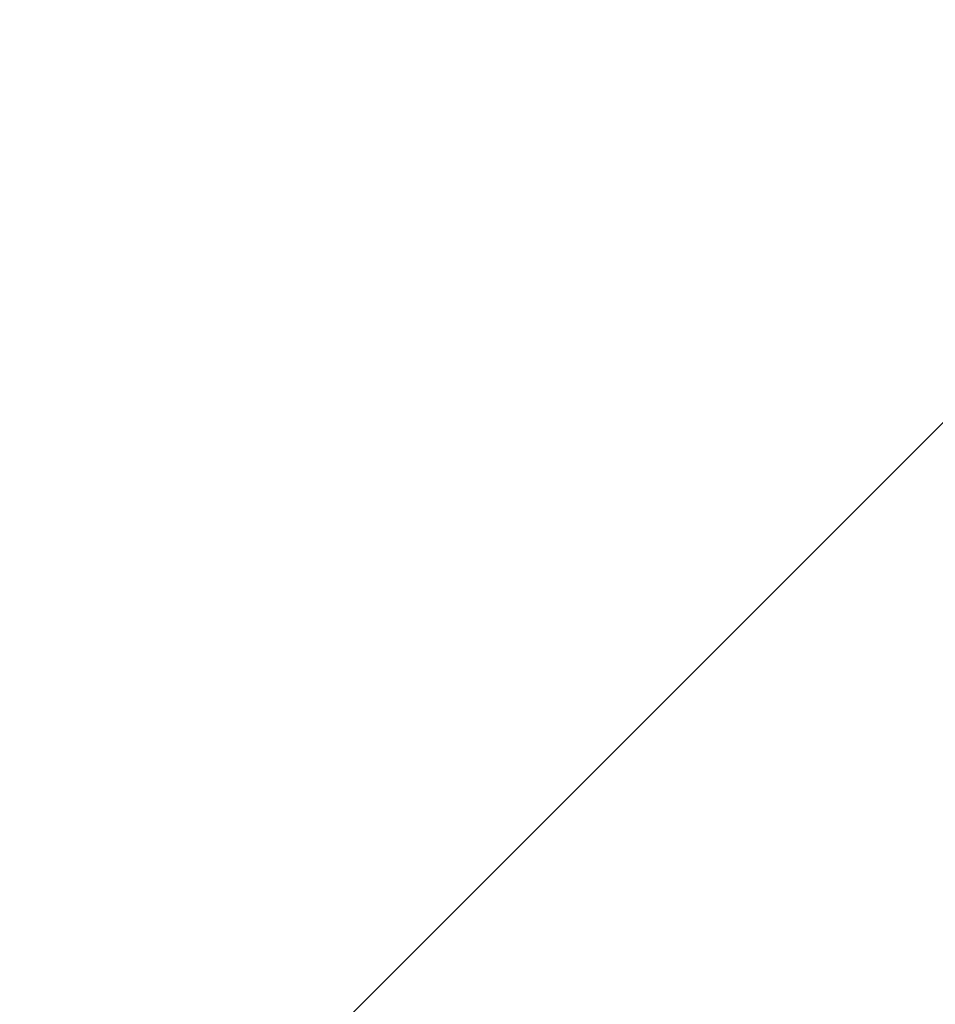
# Model space of a CAD drawing. Header units: millimetres. Extents: x 16156 to 91527, y 4646 to 113494.
# Tile 54 of 256: x 27752 to 27872, y 59505 to 59634. Entities that reach past the tile are written whole.
import ezdxf

# ---------------------------------------------------------------- set-up
doc = ezdxf.new("R2010")
doc.units = ezdxf.units.MM
doc.linetypes.add('ARC Demolished', pattern=[7.14375, 4.7625, -2.38125])
doc.layers.add('A--L74__VasteSanitaireVoorz', color=1, linetype='ARC Demolished', lineweight=9)
doc.layers.add('A--L82__LosseGebruikersInvent', color=1, linetype='ARC Demolished', lineweight=9)
pattern_1 = [(225, (27703.24, 59634.44), (212.132, -212.132), [])]

# ---------------------------------------------------------------- blocks, each defined once
blk = doc.blocks.new('74_PF_Sink Kitchen Round - Sink Kitchen Round-1655491-AB-Begane grond - slooptekening')
at = {"layer": 'A--L74__VasteSanitaireVoorz'}
h = blk.add_hatch(dxfattribs=at)
h.set_pattern_fill('FP_30', color=256, style=0, pattern_type=2)
h.set_pattern_definition(pattern_1)
h.paths.add_polyline_path([(-52.29, 229.11), (-131.42, 193.22), (-170.37, 159.88), (-194.45, 129.45), (-222.48, 71.24), (-230.68, 38.36), (-228.65, 0), (235, 0), (220.2, 77.75), (193.16, 131.51), (166.75, 163.5), (125.24, 197.1), (77.49, 220.29), (52.29, 229.11), (0, 175), (-17.32, 185), (-28.47, 200.73), (-50.24, 226.66)])
h.paths.add_polyline_path([(0, 235), (-42.58, 225.25), (-10, 212.32), (-2.6, 229.11)])
h.paths.add_polyline_path([(0, 235), (17.32, 215.23), (52.29, 229.11), (19.32, 232.82)])
h = blk.add_hatch(dxfattribs=at)
h.set_pattern_fill('FP_30', color=256, style=0, pattern_type=2)
h.set_pattern_definition(pattern_1)
h.paths.add_polyline_path([(-52.29, 229.11), (-131.42, 193.22), (-170.37, 159.88), (-194.45, 129.45), (-222.48, 71.24), (-230.68, 38.36), (-228.65, 0), (235, 0), (220.2, 77.75), (193.16, 131.51), (166.75, 163.5), (125.24, 197.1), (77.49, 220.29), (52.29, 229.11), (0, 175), (-17.32, 185), (-28.47, 200.73), (-50.24, 226.66)])
h.paths.add_polyline_path([(0, 235), (-42.58, 225.25), (-10, 212.32), (-2.6, 229.11)])
h.paths.add_polyline_path([(0, 235), (17.32, 215.23), (52.29, 229.11), (19.32, 232.82)])
for start, end in [(0, 180), (180, 360)]:
    blk.add_arc((0, 0), 275, start, end, dxfattribs=at)

msp = doc.modelspace()

# ---------------------------------------------------------------- linework, layer by layer
at = {"layer": 'A--L82__LosseGebruikersInvent'}
for start, end in [(0, 180), (270, 0)]:
    msp.add_arc((27703.24, 59634.44), 275, start, end, dxfattribs=at)

# ---------------------------------------------------------------- block references
at = {"layer": 'A--L74__VasteSanitaireVoorz', "rotation": 180}
msp.add_blockref('74_PF_Sink Kitchen Round - Sink Kitchen Round-1655491-AB-Begane grond - slooptekening', (27703.24, 59634.44), dxfattribs=at)

doc.saveas('drawing.dxf')
